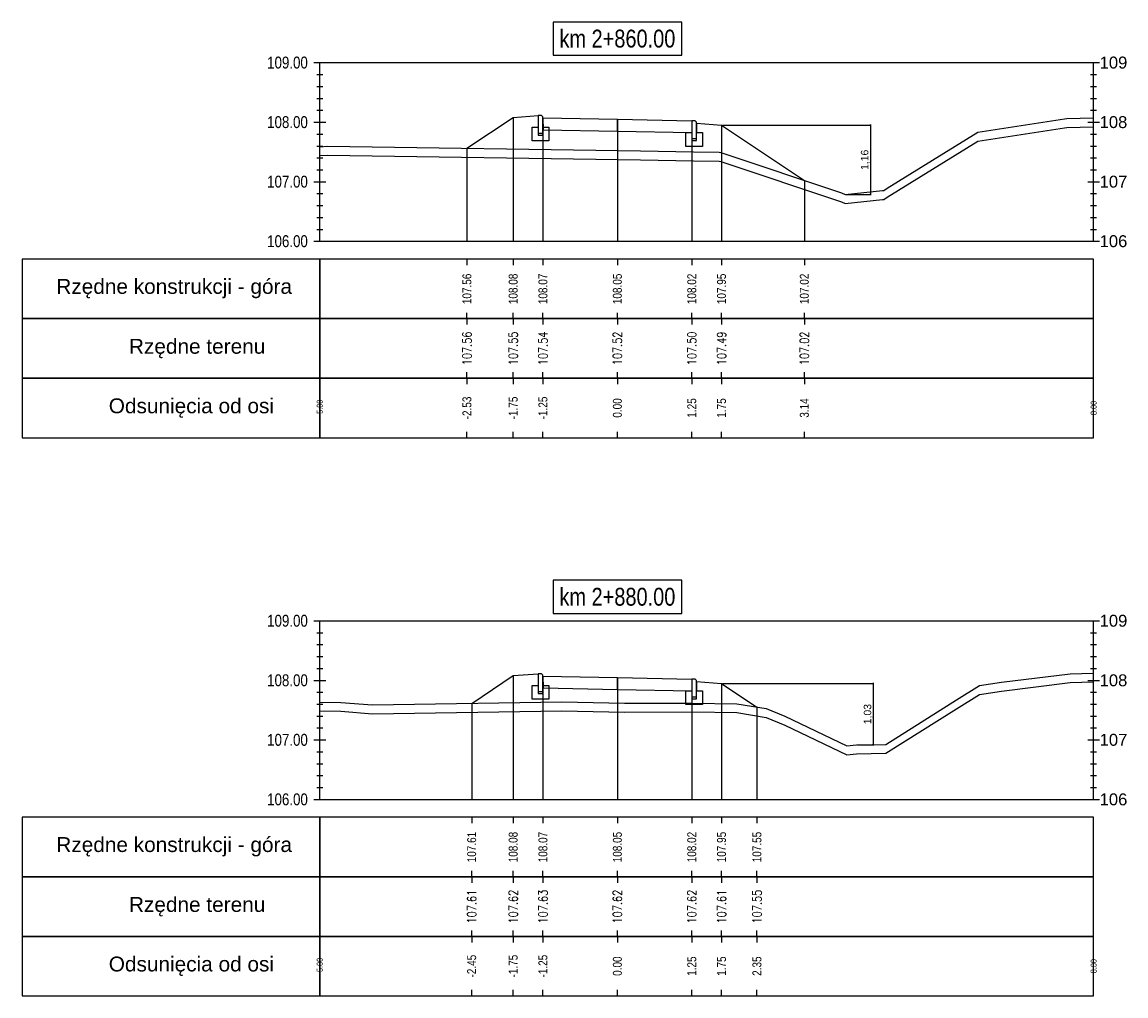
# Model space of a CAD drawing. Extents: x 7537626 to 7538805, y 5722894 to 5725486.
# Tile 47 of 90: x 7538345 to 7538363, y 5725395 to 5725411. Entities that reach past the tile are written whole.
import ezdxf

# ---------------------------------------------------------------- set-up
doc = ezdxf.new("R2010")
doc.units = 0
doc.header["$PDMODE"] = 35
doc.header["$PDSIZE"] = 0.3
for name, color, linetype in [('C-DROGI-PROFILE', 7, 'Continuous'), ('C-DROGI-PROFILE-ETYKIETY', 7, 'Continuous'), ('C-DROGI-PRZEKROJE-ETYKIETY', 7, 'Continuous'), ('C-POPRZECZKA-przekrój', 2, 'Continuous'), ('C-POPRZECZKA-widok', 1, 'Continuous')]:
    doc.layers.add(name, color=color, linetype=linetype)
for name, color, linetype, true_color in [('C-humus', 7, 'Continuous', 0x003df5), ('C-Teren', 7, 'Continuous', 0x005716), ('poprzeczki', 7, 'Continuous', 0x0000d6)]:
    doc.layers.add(name, color=color, linetype=linetype, true_color=true_color)
doc.styles.add('2mm08', font='arial.ttf', dxfattribs={"width": 0.8})
doc.styles.add('opis_50', font='arial.ttf', dxfattribs={"height": 0.125})
doc.styles.get("Standard").update_dxf_attribs({"font": 'arial.ttf'})
doc.dimstyles.new('OPIS_50', dxfattribs={"dimscale": 0.5, "dimtxt": 0.125, "dimasz": 0.25, "dimexe": 0.1, "dimexo": 0.15, "dimgap": 0.1, "dimtad": 1, "dimzin": 0, "dimtxsty": 'opis_50', "dimblk": 'ARCHTICK', "dimcen": 0.15, "dimdle": 0.1, "dimaunit": 2, "dimadec": 4, "dimazin": 0, "dimtfac": 1, "dimtmove": 0, "dimatfit": 3, "dimfxl": 1, "dimarcsym": 0})

# ---------------------------------------------------------------- blocks, each defined once
blk = doc.blocks.new('_ArchTick')
at = {"color": 0, "linetype": 'ByBlock', "const_width": 0.15}
blk.add_lwpolyline([(-0.5, -0.5), (0.5, 0.5)], dxfattribs=at)
blk = doc.blocks.new('*D141')
at = {"layer": 'Defpoints', "color": 0, "transparency": 16777216}
for p in [(7538356.328, 5725409.289), (7538358.402, 5725408.124), (7538358.828, 5725408.124)]:
    blk.add_point(p, dxfattribs=at)
at = {"layer": 'poprzeczki', "color": 0, "lineweight": -2, "transparency": 16777216}
for p, q in [((7538356.343, 5725409.289), (7538358.838, 5725409.289)), ((7538358.828, 5725409.299), (7538358.828, 5725408.114)), ((7538358.417, 5725408.124), (7538358.838, 5725408.124))]:
    blk.add_line(p, q, dxfattribs=at)
at = {"layer": 'poprzeczki', "color": 0, "lineweight": -2, "transparency": 16777216, "xscale": 0.025, "yscale": 0.025, "zscale": 0.025}
for p, rotation in [((7538358.828, 5725409.289), 90), ((7538358.828, 5725408.124), 270)]:
    blk.add_blockref('_ArchTick', p, dxfattribs=dict(at, rotation=rotation))
at = {"layer": 'poprzeczki', "color": 0, "transparency": 16777216, "insert": (7538358.742, 5725408.707), "char_height": 0.125, "attachment_point": 5, "rotation": 90, "style": 'opis_50'}
blk.add_mtext('1,16', dxfattribs=at)
blk = doc.blocks.new('*D142')
at = {"layer": 'Defpoints', "color": 0, "transparency": 16777216}
for p in [(7538356.328, 5725399.913), (7538358.596, 5725398.882), (7538358.876, 5725398.882)]:
    blk.add_point(p, dxfattribs=at)
at = {"layer": 'poprzeczki', "color": 0, "lineweight": -2, "transparency": 16777216}
for p, q in [((7538356.343, 5725399.913), (7538358.886, 5725399.913)), ((7538358.876, 5725399.923), (7538358.876, 5725398.872)), ((7538358.611, 5725398.882), (7538358.886, 5725398.882))]:
    blk.add_line(p, q, dxfattribs=at)
at = {"layer": 'poprzeczki', "color": 0, "lineweight": -2, "transparency": 16777216, "xscale": 0.025, "yscale": 0.025, "zscale": 0.025}
for p, rotation in [((7538358.876, 5725399.913), 90), ((7538358.876, 5725398.882), 270)]:
    blk.add_blockref('_ArchTick', p, dxfattribs=dict(at, rotation=rotation))
at = {"layer": 'poprzeczki', "color": 0, "transparency": 16777216, "insert": (7538358.791, 5725399.397), "char_height": 0.125, "attachment_point": 5, "rotation": 90, "style": 'opis_50'}
blk.add_mtext('1,03', dxfattribs=at)

msp = doc.modelspace()

# ---------------------------------------------------------------- linework, layer by layer
at = {"layer": 'C-DROGI-PROFILE', "color": 7, "linetype": 'Continuous', "lineweight": -3}
for p, q in [((7538352.051, 5725407.039), (7538352.051, 5725406.939)), ((7538352.828, 5725407.039), (7538352.828, 5725406.939)), ((7538353.328, 5725407.039), (7538353.328, 5725406.939)), ((7538354.578, 5725407.039), (7538354.578, 5725406.939)), ((7538355.828, 5725407.039), (7538355.828, 5725406.939)), ((7538356.328, 5725407.039), (7538356.328, 5725406.939)), ((7538357.719, 5725407.039), (7538357.719, 5725406.939)), ((7538352.051, 5725406.039), (7538352.051, 5725406.139)), ((7538352.828, 5725406.039), (7538352.828, 5725406.139)), ((7538353.328, 5725406.039), (7538353.328, 5725406.139)), ((7538354.578, 5725406.039), (7538354.578, 5725406.139)), ((7538355.828, 5725406.039), (7538355.828, 5725406.139)), ((7538356.328, 5725406.039), (7538356.328, 5725406.139)), ((7538357.719, 5725406.039), (7538357.719, 5725406.139)), ((7538352.051, 5725406.039), (7538352.051, 5725405.939)), ((7538352.828, 5725406.039), (7538352.828, 5725405.939)), ((7538353.328, 5725406.039), (7538353.328, 5725405.939)), ((7538354.578, 5725406.039), (7538354.578, 5725405.939)), ((7538355.828, 5725406.039), (7538355.828, 5725405.939)), ((7538356.328, 5725406.039), (7538356.328, 5725405.939)), ((7538357.719, 5725406.039), (7538357.719, 5725405.939)), ((7538352.051, 5725405.039), (7538352.051, 5725405.139)), ((7538352.051, 5725405.039), (7538352.051, 5725404.939)), ((7538352.828, 5725405.039), (7538352.828, 5725405.139)), ((7538352.828, 5725405.039), (7538352.828, 5725404.939)), ((7538353.328, 5725405.039), (7538353.328, 5725405.139)), ((7538353.328, 5725405.039), (7538353.328, 5725404.939)), ((7538354.578, 5725405.039), (7538354.578, 5725405.139)), ((7538354.578, 5725405.039), (7538354.578, 5725404.939)), ((7538355.828, 5725405.039), (7538355.828, 5725405.139)), ((7538355.828, 5725405.039), (7538355.828, 5725404.939)), ((7538356.328, 5725405.039), (7538356.328, 5725405.139)), ((7538356.328, 5725405.039), (7538356.328, 5725404.939)), ((7538357.719, 5725405.039), (7538357.719, 5725405.139)), ((7538357.719, 5725405.039), (7538357.719, 5725404.939)), ((7538352.051, 5725404.039), (7538352.051, 5725404.139)), ((7538352.828, 5725404.039), (7538352.828, 5725404.139)), ((7538353.328, 5725404.039), (7538353.328, 5725404.139)), ((7538354.578, 5725404.039), (7538354.578, 5725404.139)), ((7538355.828, 5725404.039), (7538355.828, 5725404.139)), ((7538356.328, 5725404.039), (7538356.328, 5725404.139)), ((7538357.719, 5725404.039), (7538357.719, 5725404.139)), ((7538352.131, 5725397.664), (7538352.131, 5725397.564)), ((7538352.828, 5725397.664), (7538352.828, 5725397.564)), ((7538353.328, 5725397.664), (7538353.328, 5725397.564)), ((7538354.578, 5725397.664), (7538354.578, 5725397.564)), ((7538355.828, 5725397.664), (7538355.828, 5725397.564)), ((7538356.328, 5725397.664), (7538356.328, 5725397.564)), ((7538356.923, 5725397.664), (7538356.923, 5725397.564)), ((7538352.131, 5725396.664), (7538352.131, 5725396.764)), ((7538352.131, 5725396.664), (7538352.131, 5725396.564)), ((7538352.828, 5725396.664), (7538352.828, 5725396.764)), ((7538352.828, 5725396.664), (7538352.828, 5725396.564)), ((7538353.328, 5725396.664), (7538353.328, 5725396.764)), ((7538353.328, 5725396.664), (7538353.328, 5725396.564)), ((7538354.578, 5725396.664), (7538354.578, 5725396.764)), ((7538354.578, 5725396.664), (7538354.578, 5725396.564)), ((7538355.828, 5725396.664), (7538355.828, 5725396.764)), ((7538355.828, 5725396.664), (7538355.828, 5725396.564)), ((7538356.328, 5725396.664), (7538356.328, 5725396.764)), ((7538356.328, 5725396.664), (7538356.328, 5725396.564)), ((7538356.923, 5725396.664), (7538356.923, 5725396.764)), ((7538356.923, 5725396.664), (7538356.923, 5725396.564)), ((7538352.131, 5725395.664), (7538352.131, 5725395.764)), ((7538352.828, 5725395.664), (7538352.828, 5725395.764)), ((7538353.328, 5725395.664), (7538353.328, 5725395.764)), ((7538354.578, 5725395.664), (7538354.578, 5725395.764)), ((7538355.828, 5725395.664), (7538355.828, 5725395.764)), ((7538356.328, 5725395.664), (7538356.328, 5725395.764)), ((7538356.923, 5725395.664), (7538356.923, 5725395.764)), ((7538352.131, 5725395.664), (7538352.131, 5725395.564)), ((7538352.828, 5725395.664), (7538352.828, 5725395.564)), ((7538353.328, 5725395.664), (7538353.328, 5725395.564)), ((7538354.578, 5725395.664), (7538354.578, 5725395.564)), ((7538355.828, 5725395.664), (7538355.828, 5725395.564)), ((7538356.328, 5725395.664), (7538356.328, 5725395.564)), ((7538356.923, 5725395.664), (7538356.923, 5725395.564)), ((7538352.131, 5725394.664), (7538352.131, 5725394.764)), ((7538352.828, 5725394.664), (7538352.828, 5725394.764)), ((7538353.328, 5725394.664), (7538353.328, 5725394.764)), ((7538354.578, 5725394.664), (7538354.578, 5725394.764)), ((7538355.828, 5725394.664), (7538355.828, 5725394.764)), ((7538356.328, 5725394.664), (7538356.328, 5725394.764)), ((7538356.923, 5725394.664), (7538356.923, 5725394.764))]:
    msp.add_line(p, q, dxfattribs=at)
at = {"layer": 'C-DROGI-PROFILE', "color": 1, "linetype": 'Continuous', "lineweight": -3}
for points in [[(7538349.578, 5725406.039), (7538349.578, 5725407.039), (7538344.578, 5725407.039), (7538344.578, 5725406.039)], [(7538349.578, 5725406.039), (7538362.578, 5725406.039), (7538362.578, 5725407.039), (7538349.578, 5725407.039)], [(7538349.578, 5725405.039), (7538349.578, 5725406.039), (7538344.578, 5725406.039), (7538344.578, 5725405.039)], [(7538349.578, 5725405.039), (7538362.578, 5725405.039), (7538362.578, 5725406.039), (7538349.578, 5725406.039)], [(7538349.578, 5725404.039), (7538349.578, 5725405.039), (7538344.578, 5725405.039), (7538344.578, 5725404.039)], [(7538349.578, 5725404.039), (7538362.578, 5725404.039), (7538362.578, 5725405.039), (7538349.578, 5725405.039)], [(7538349.578, 5725396.664), (7538349.578, 5725397.664), (7538344.578, 5725397.664), (7538344.578, 5725396.664)], [(7538349.578, 5725396.664), (7538362.578, 5725396.664), (7538362.578, 5725397.664), (7538349.578, 5725397.664)], [(7538349.578, 5725395.664), (7538349.578, 5725396.664), (7538344.578, 5725396.664), (7538344.578, 5725395.664)], [(7538349.578, 5725395.664), (7538362.578, 5725395.664), (7538362.578, 5725396.664), (7538349.578, 5725396.664)], [(7538349.578, 5725394.664), (7538349.578, 5725395.664), (7538344.578, 5725395.664), (7538344.578, 5725394.664)], [(7538349.578, 5725394.664), (7538362.578, 5725394.664), (7538362.578, 5725395.664), (7538349.578, 5725395.664)]]:
    msp.add_3dface(points, dxfattribs=at)
at = {"layer": 'C-DROGI-PRZEKROJE-ETYKIETY', "color": 1, "linetype": 'Continuous', "lineweight": -3}
for p, q in [((7538352.828, 5725409.419), (7538352.828, 5725407.339)), ((7538353.328, 5725409.413), (7538353.328, 5725407.339)), ((7538354.578, 5725409.388), (7538354.578, 5725407.339)), ((7538355.828, 5725409.363), (7538355.828, 5725407.339)), ((7538356.328, 5725409.289), (7538356.328, 5725407.339)), ((7538352.051, 5725408.901), (7538352.051, 5725407.339)), ((7538357.719, 5725408.361), (7538357.719, 5725407.339)), ((7538352.828, 5725400.043), (7538352.828, 5725397.964)), ((7538353.328, 5725400.036), (7538353.328, 5725397.964)), ((7538354.578, 5725400.011), (7538354.578, 5725397.964)), ((7538355.828, 5725399.986), (7538355.828, 5725397.964)), ((7538356.328, 5725399.913), (7538356.328, 5725397.964)), ((7538352.131, 5725399.578), (7538352.131, 5725397.964)), ((7538356.923, 5725399.516), (7538356.923, 5725397.964))]:
    msp.add_line(p, q, dxfattribs=at)
at = {"layer": 'C-humus'}
for p, q in [((7538360.634, 5725409.022), (7538362.091, 5725409.246)), ((7538362.091, 5725409.246), (7538362.13, 5725409.251)), ((7538362.13, 5725409.251), (7538362.578, 5725409.263)), ((7538359.111, 5725408.078), (7538360.634, 5725409.022)), ((7538349.578, 5725408.777), (7538349.707, 5725408.786)), ((7538349.707, 5725408.786), (7538354.968, 5725408.707)), ((7538354.968, 5725408.707), (7538355.854, 5725408.69)), ((7538355.854, 5725408.69), (7538356.29, 5725408.684)), ((7538356.29, 5725408.684), (7538356.317, 5725408.679)), ((7538356.317, 5725408.679), (7538358.341, 5725408.004)), ((7538358.341, 5725408.004), (7538358.402, 5725407.974)), ((7538358.402, 5725407.974), (7538359.031, 5725408.042)), ((7538359.031, 5725408.042), (7538359.054, 5725408.043)), ((7538359.054, 5725408.043), (7538359.111, 5725408.078)), ((7538361.033, 5725399.784), (7538362.184, 5725399.926)), ((7538362.184, 5725399.926), (7538362.578, 5725399.937)), ((7538360.277, 5725399.488), (7538360.663, 5725399.727)), ((7538360.663, 5725399.727), (7538361.033, 5725399.784)), ((7538349.578, 5725399.45), (7538349.931, 5725399.444)), ((7538349.931, 5725399.444), (7538350.463, 5725399.403)), ((7538350.463, 5725399.403), (7538353.643, 5725399.451)), ((7538353.643, 5725399.451), (7538354.698, 5725399.431)), ((7538354.698, 5725399.431), (7538355.841, 5725399.433)), ((7538355.841, 5725399.433), (7538356.583, 5725399.422)), ((7538356.583, 5725399.422), (7538357.078, 5725399.34)), ((7538359.085, 5725398.739), (7538360.277, 5725399.488)), ((7538357.078, 5725399.34), (7538357.393, 5725399.212)), ((7538357.393, 5725399.212), (7538358.434, 5725398.714)), ((7538358.434, 5725398.714), (7538358.596, 5725398.732)), ((7538358.596, 5725398.732), (7538359.085, 5725398.739))]:
    msp.add_line(p, q, dxfattribs=at)
at = {"layer": 'C-POPRZECZKA-przekrój', "color": 2, "linetype": 'Continuous', "lineweight": -3}
for p, q in [((7538352.828, 5725409.419), (7538353.248, 5725409.453)), ((7538353.288, 5725409.453), (7538353.248, 5725409.453)), ((7538353.248, 5725409.453), (7538353.248, 5725409.123)), ((7538353.293, 5725409.452), (7538353.288, 5725409.453)), ((7538353.302, 5725409.45), (7538353.293, 5725409.452)), ((7538353.31, 5725409.446), (7538353.302, 5725409.45)), ((7538353.316, 5725409.441), (7538353.31, 5725409.446)), ((7538353.32, 5725409.436), (7538353.316, 5725409.441)), ((7538353.325, 5725409.428), (7538353.32, 5725409.436)), ((7538352.051, 5725408.901), (7538352.828, 5725409.419)), ((7538353.148, 5725409.023), (7538353.148, 5725409.253)), ((7538353.148, 5725409.253), (7538353.248, 5725409.253)), ((7538353.248, 5725409.253), (7538353.248, 5725409.153)), ((7538353.327, 5725409.42), (7538353.325, 5725409.428)), ((7538353.328, 5725409.413), (7538353.327, 5725409.42)), ((7538353.328, 5725409.413), (7538354.578, 5725409.388)), ((7538353.328, 5725409.413), (7538353.329, 5725409.213)), ((7538353.328, 5725409.123), (7538353.328, 5725409.413)), ((7538353.328, 5725409.413), (7538353.328, 5725409.253)), ((7538353.328, 5725409.253), (7538353.428, 5725409.253)), ((7538353.428, 5725409.253), (7538353.428, 5725409.023)), ((7538354.578, 5725409.188), (7538354.578, 5725409.388)), ((7538354.578, 5725409.388), (7538355.828, 5725409.363)), ((7538355.828, 5725409.363), (7538355.827, 5725409.163)), ((7538355.868, 5725409.363), (7538355.828, 5725409.363)), ((7538355.828, 5725409.363), (7538355.828, 5725409.033)), ((7538355.873, 5725409.362), (7538355.868, 5725409.363)), ((7538355.882, 5725409.36), (7538355.873, 5725409.362)), ((7538355.89, 5725409.356), (7538355.882, 5725409.36)), ((7538355.896, 5725409.351), (7538355.89, 5725409.356)), ((7538355.9, 5725409.346), (7538355.896, 5725409.351)), ((7538355.905, 5725409.338), (7538355.9, 5725409.346)), ((7538355.907, 5725409.33), (7538355.905, 5725409.338)), ((7538355.908, 5725409.323), (7538355.907, 5725409.33)), ((7538355.908, 5725409.033), (7538355.908, 5725409.323)), ((7538355.908, 5725409.323), (7538355.908, 5725409.163)), ((7538355.908, 5725409.323), (7538356.328, 5725409.289)), ((7538356.328, 5725409.289), (7538357.719, 5725408.361)), ((7538353.248, 5725409.153), (7538353.328, 5725409.153)), ((7538353.248, 5725409.123), (7538353.328, 5725409.123)), ((7538353.329, 5725409.213), (7538354.578, 5725409.188)), ((7538354.578, 5725409.188), (7538355.827, 5725409.163)), ((7538355.728, 5725408.933), (7538355.728, 5725409.163)), ((7538355.728, 5725409.163), (7538355.828, 5725409.163)), ((7538355.828, 5725409.163), (7538355.828, 5725409.063)), ((7538355.828, 5725409.063), (7538355.908, 5725409.063)), ((7538355.908, 5725409.163), (7538356.008, 5725409.163)), ((7538356.008, 5725409.163), (7538356.008, 5725408.933)), ((7538353.428, 5725409.023), (7538353.148, 5725409.023)), ((7538356.008, 5725408.933), (7538355.728, 5725408.933)), ((7538355.828, 5725409.033), (7538355.908, 5725409.033)), ((7538352.131, 5725399.578), (7538352.828, 5725400.043)), ((7538352.828, 5725400.043), (7538353.248, 5725400.076)), ((7538353.288, 5725400.076), (7538353.248, 5725400.076)), ((7538353.248, 5725400.076), (7538353.248, 5725399.746)), ((7538353.293, 5725400.076), (7538353.288, 5725400.076)), ((7538353.302, 5725400.074), (7538353.293, 5725400.076)), ((7538353.31, 5725400.069), (7538353.302, 5725400.074)), ((7538353.316, 5725400.065), (7538353.31, 5725400.069)), ((7538353.32, 5725400.059), (7538353.316, 5725400.065)), ((7538353.325, 5725400.052), (7538353.32, 5725400.059)), ((7538353.327, 5725400.044), (7538353.325, 5725400.052)), ((7538353.328, 5725400.036), (7538353.327, 5725400.044)), ((7538353.328, 5725400.036), (7538354.578, 5725400.011)), ((7538353.328, 5725400.036), (7538353.329, 5725399.836)), ((7538353.328, 5725399.746), (7538353.328, 5725400.036)), ((7538353.328, 5725400.036), (7538353.328, 5725399.876)), ((7538354.578, 5725399.811), (7538354.578, 5725400.011)), ((7538354.578, 5725400.011), (7538355.828, 5725399.986)), ((7538355.828, 5725399.986), (7538355.827, 5725399.786)), ((7538355.868, 5725399.986), (7538355.828, 5725399.986)), ((7538355.828, 5725399.986), (7538355.828, 5725399.656)), ((7538355.873, 5725399.986), (7538355.868, 5725399.986)), ((7538355.882, 5725399.984), (7538355.873, 5725399.986)), ((7538355.89, 5725399.979), (7538355.882, 5725399.984)), ((7538355.896, 5725399.975), (7538355.89, 5725399.979)), ((7538355.9, 5725399.969), (7538355.896, 5725399.975)), ((7538353.148, 5725399.646), (7538353.148, 5725399.876)), ((7538353.148, 5725399.876), (7538353.248, 5725399.876)), ((7538353.248, 5725399.876), (7538353.248, 5725399.776)), ((7538353.328, 5725399.876), (7538353.428, 5725399.876)), ((7538353.329, 5725399.836), (7538354.578, 5725399.811)), ((7538353.428, 5725399.876), (7538353.428, 5725399.646)), ((7538354.578, 5725399.811), (7538355.827, 5725399.786)), ((7538355.905, 5725399.962), (7538355.9, 5725399.969)), ((7538355.907, 5725399.954), (7538355.905, 5725399.962)), ((7538355.908, 5725399.946), (7538355.907, 5725399.954)), ((7538355.908, 5725399.656), (7538355.908, 5725399.946)), ((7538355.908, 5725399.946), (7538355.908, 5725399.786)), ((7538355.908, 5725399.946), (7538356.328, 5725399.913)), ((7538356.328, 5725399.913), (7538356.923, 5725399.516)), ((7538353.428, 5725399.646), (7538353.148, 5725399.646)), ((7538353.248, 5725399.776), (7538353.328, 5725399.776)), ((7538353.248, 5725399.746), (7538353.328, 5725399.746)), ((7538355.728, 5725399.556), (7538355.728, 5725399.786)), ((7538355.728, 5725399.786), (7538355.828, 5725399.786)), ((7538355.828, 5725399.786), (7538355.828, 5725399.686)), ((7538355.828, 5725399.686), (7538355.908, 5725399.686)), ((7538355.828, 5725399.656), (7538355.908, 5725399.656)), ((7538355.908, 5725399.786), (7538356.008, 5725399.786)), ((7538356.008, 5725399.786), (7538356.008, 5725399.556)), ((7538356.008, 5725399.556), (7538355.728, 5725399.556))]:
    msp.add_line(p, q, dxfattribs=at)
at = {"layer": 'C-POPRZECZKA-widok', "color": 1, "linetype": 'Continuous', "lineweight": -3}
for p, q in [((7538349.478, 5725410.339), (7538362.678, 5725410.339)), ((7538349.578, 5725407.339), (7538349.578, 5725410.339)), ((7538362.578, 5725407.339), (7538362.578, 5725410.339)), ((7538349.528, 5725410.139), (7538349.628, 5725410.139)), ((7538362.528, 5725410.139), (7538362.628, 5725410.139)), ((7538349.528, 5725409.939), (7538349.628, 5725409.939)), ((7538362.528, 5725409.939), (7538362.628, 5725409.939)), ((7538349.528, 5725409.739), (7538349.628, 5725409.739)), ((7538362.528, 5725409.739), (7538362.628, 5725409.739)), ((7538349.528, 5725409.539), (7538349.628, 5725409.539)), ((7538362.528, 5725409.539), (7538362.628, 5725409.539)), ((7538349.478, 5725409.339), (7538349.678, 5725409.339)), ((7538349.528, 5725409.339), (7538349.628, 5725409.339)), ((7538362.478, 5725409.339), (7538362.678, 5725409.339)), ((7538362.528, 5725409.339), (7538362.628, 5725409.339)), ((7538349.528, 5725409.139), (7538349.628, 5725409.139)), ((7538362.528, 5725409.139), (7538362.628, 5725409.139)), ((7538349.528, 5725408.939), (7538349.628, 5725408.939)), ((7538362.528, 5725408.939), (7538362.628, 5725408.939)), ((7538349.528, 5725408.739), (7538349.628, 5725408.739)), ((7538362.528, 5725408.739), (7538362.628, 5725408.739)), ((7538349.528, 5725408.539), (7538349.628, 5725408.539)), ((7538362.528, 5725408.539), (7538362.628, 5725408.539)), ((7538349.478, 5725408.339), (7538349.678, 5725408.339)), ((7538349.528, 5725408.339), (7538349.628, 5725408.339)), ((7538362.478, 5725408.339), (7538362.678, 5725408.339)), ((7538362.528, 5725408.339), (7538362.628, 5725408.339)), ((7538349.528, 5725408.139), (7538349.628, 5725408.139)), ((7538362.528, 5725408.139), (7538362.628, 5725408.139)), ((7538349.528, 5725407.939), (7538349.628, 5725407.939)), ((7538362.528, 5725407.939), (7538362.628, 5725407.939)), ((7538349.528, 5725407.739), (7538349.628, 5725407.739)), ((7538362.528, 5725407.739), (7538362.628, 5725407.739)), ((7538349.528, 5725407.539), (7538349.628, 5725407.539)), ((7538362.528, 5725407.539), (7538362.628, 5725407.539)), ((7538349.478, 5725407.339), (7538362.678, 5725407.339)), ((7538349.478, 5725400.964), (7538362.678, 5725400.964)), ((7538349.578, 5725397.964), (7538349.578, 5725400.964)), ((7538362.578, 5725397.964), (7538362.578, 5725400.964)), ((7538349.528, 5725400.764), (7538349.628, 5725400.764)), ((7538362.528, 5725400.764), (7538362.628, 5725400.764)), ((7538349.528, 5725400.564), (7538349.628, 5725400.564)), ((7538362.528, 5725400.564), (7538362.628, 5725400.564)), ((7538349.528, 5725400.364), (7538349.628, 5725400.364)), ((7538362.528, 5725400.364), (7538362.628, 5725400.364)), ((7538349.528, 5725400.164), (7538349.628, 5725400.164)), ((7538362.528, 5725400.164), (7538362.628, 5725400.164)), ((7538349.478, 5725399.964), (7538349.678, 5725399.964)), ((7538349.528, 5725399.964), (7538349.628, 5725399.964)), ((7538362.478, 5725399.964), (7538362.678, 5725399.964)), ((7538362.528, 5725399.964), (7538362.628, 5725399.964)), ((7538349.528, 5725399.764), (7538349.628, 5725399.764)), ((7538362.528, 5725399.764), (7538362.628, 5725399.764)), ((7538349.528, 5725399.564), (7538349.628, 5725399.564)), ((7538362.528, 5725399.564), (7538362.628, 5725399.564)), ((7538349.528, 5725399.364), (7538349.628, 5725399.364)), ((7538362.528, 5725399.364), (7538362.628, 5725399.364)), ((7538349.528, 5725399.164), (7538349.628, 5725399.164)), ((7538362.528, 5725399.164), (7538362.628, 5725399.164)), ((7538349.478, 5725398.964), (7538349.678, 5725398.964)), ((7538349.528, 5725398.964), (7538349.628, 5725398.964)), ((7538362.478, 5725398.964), (7538362.678, 5725398.964)), ((7538362.528, 5725398.964), (7538362.628, 5725398.964)), ((7538349.528, 5725398.764), (7538349.628, 5725398.764)), ((7538362.528, 5725398.764), (7538362.628, 5725398.764)), ((7538349.528, 5725398.564), (7538349.628, 5725398.564)), ((7538362.528, 5725398.564), (7538362.628, 5725398.564)), ((7538349.528, 5725398.364), (7538349.628, 5725398.364)), ((7538362.528, 5725398.364), (7538362.628, 5725398.364)), ((7538349.528, 5725398.164), (7538349.628, 5725398.164)), ((7538362.528, 5725398.164), (7538362.628, 5725398.164)), ((7538349.478, 5725397.964), (7538362.678, 5725397.964))]:
    msp.add_line(p, q, dxfattribs=at)
at = {"layer": 'C-POPRZECZKA-widok', "color": 3, "linetype": 'Continuous', "lineweight": -3}
for points in [[(7538353.498, 5725410.464), (7538355.658, 5725410.464), (7538355.658, 5725411.02), (7538353.498, 5725411.02)], [(7538353.498, 5725401.089), (7538355.658, 5725401.089), (7538355.658, 5725401.645), (7538353.498, 5725401.645)]]:
    msp.add_3dface(points, dxfattribs=at)
at = {"layer": 'C-Teren'}
for p, q in [((7538360.634, 5725409.172), (7538362.091, 5725409.396)), ((7538362.091, 5725409.396), (7538362.13, 5725409.401)), ((7538362.13, 5725409.401), (7538362.578, 5725409.413)), ((7538359.111, 5725408.228), (7538360.634, 5725409.172)), ((7538349.578, 5725408.927), (7538349.707, 5725408.936)), ((7538349.707, 5725408.936), (7538354.968, 5725408.857)), ((7538354.968, 5725408.857), (7538355.854, 5725408.84)), ((7538355.854, 5725408.84), (7538356.29, 5725408.834)), ((7538356.29, 5725408.834), (7538356.317, 5725408.829)), ((7538356.317, 5725408.829), (7538358.341, 5725408.154)), ((7538358.341, 5725408.154), (7538358.402, 5725408.124)), ((7538358.402, 5725408.124), (7538359.031, 5725408.192)), ((7538359.031, 5725408.192), (7538359.054, 5725408.193)), ((7538359.054, 5725408.193), (7538359.111, 5725408.228)), ((7538361.033, 5725399.934), (7538362.184, 5725400.076)), ((7538362.184, 5725400.076), (7538362.578, 5725400.087)), ((7538360.277, 5725399.638), (7538360.663, 5725399.877)), ((7538360.663, 5725399.877), (7538361.033, 5725399.934)), ((7538350.463, 5725399.553), (7538353.643, 5725399.601)), ((7538353.643, 5725399.601), (7538354.698, 5725399.581)), ((7538359.085, 5725398.889), (7538360.277, 5725399.638)), ((7538349.578, 5725399.6), (7538349.931, 5725399.594)), ((7538349.931, 5725399.594), (7538350.463, 5725399.553)), ((7538354.698, 5725399.581), (7538355.841, 5725399.583)), ((7538355.841, 5725399.583), (7538356.583, 5725399.572)), ((7538356.583, 5725399.572), (7538357.078, 5725399.49)), ((7538357.078, 5725399.49), (7538357.393, 5725399.362)), ((7538357.393, 5725399.362), (7538358.434, 5725398.864)), ((7538358.434, 5725398.864), (7538358.596, 5725398.882)), ((7538358.596, 5725398.882), (7538359.085, 5725398.889))]:
    msp.add_line(p, q, dxfattribs=at)

# ---------------------------------------------------------------- texts
at = {"layer": 'C-DROGI-PROFILE', "color": 2}
for s, p in [('Rzędne konstrukcji - góra', (7538345.153, 5725406.456)), ('Rzędne terenu', (7538346.373, 5725405.45)), ('Odsunięcia od osi', (7538346.034, 5725404.45)), ('Rzędne konstrukcji - góra', (7538345.153, 5725397.081)), ('Rzędne terenu', (7538346.373, 5725396.075)), ('Odsunięcia od osi', (7538346.034, 5725395.075))]:
    msp.add_text(s, height=0.25, dxfattribs=at).set_placement(p)
at = {"layer": 'C-DROGI-PROFILE-ETYKIETY', "color": 1, "linetype": 'Continuous', "lineweight": -3, "char_height": 0.15, "attachment_point": 5, "rotation": 90, "style": '2mm08'}
for s, insert in [('107.56', (7538352.051, 5725406.539)), ('108.08', (7538352.828, 5725406.539)), ('108.07', (7538353.328, 5725406.539)), ('108.05', (7538354.578, 5725406.539)), ('108.02', (7538355.828, 5725406.539)), ('107.95', (7538356.328, 5725406.539)), ('107.02', (7538357.719, 5725406.539)), ('{\\Fsimplex.shx|c238;107.56}', (7538352.051, 5725405.539)), ('{\\Fsimplex.shx|c238;107.55}', (7538352.828, 5725405.539)), ('{\\Fsimplex.shx|c238;107.54}', (7538353.328, 5725405.539)), ('{\\Fsimplex.shx|c238;107.52}', (7538354.578, 5725405.539)), ('{\\Fsimplex.shx|c238;107.50}', (7538355.828, 5725405.539)), ('{\\Fsimplex.shx|c238;107.49}', (7538356.328, 5725405.539)), ('{\\Fsimplex.shx|c238;107.02}', (7538357.719, 5725405.539)), ('-2.53', (7538352.051, 5725404.539)), ('-1.75', (7538352.828, 5725404.539)), ('-1.25', (7538353.328, 5725404.539)), ('0.00', (7538354.578, 5725404.539)), ('1.25', (7538355.828, 5725404.539)), ('1.75', (7538356.328, 5725404.539)), ('3.14', (7538357.719, 5725404.539)), ('107.61', (7538352.131, 5725397.164)), ('108.08', (7538352.828, 5725397.164)), ('108.07', (7538353.328, 5725397.164)), ('108.05', (7538354.578, 5725397.164)), ('108.02', (7538355.828, 5725397.164)), ('107.95', (7538356.328, 5725397.164)), ('107.55', (7538356.923, 5725397.164)), ('{\\Fsimplex.shx|c238;107.61}', (7538352.131, 5725396.164)), ('{\\Fsimplex.shx|c238;107.62}', (7538352.828, 5725396.164)), ('{\\Fsimplex.shx|c238;107.63}', (7538353.328, 5725396.164)), ('{\\Fsimplex.shx|c238;107.62}', (7538354.578, 5725396.164)), ('{\\Fsimplex.shx|c238;107.62}', (7538355.828, 5725396.164)), ('{\\Fsimplex.shx|c238;107.61}', (7538356.328, 5725396.164)), ('{\\Fsimplex.shx|c238;107.55}', (7538356.923, 5725396.164)), ('-2.45', (7538352.131, 5725395.164)), ('-1.75', (7538352.828, 5725395.164)), ('-1.25', (7538353.328, 5725395.164)), ('0.00', (7538354.578, 5725395.164)), ('1.25', (7538355.828, 5725395.164)), ('1.75', (7538356.328, 5725395.164)), ('2.35', (7538356.923, 5725395.164))]:
    msp.add_mtext(s, dxfattribs=dict(at, insert=insert))
at = {"layer": 'C-DROGI-PROFILE-ETYKIETY', "color": 7, "linetype": 'Continuous', "lineweight": -3, "char_height": 0.1, "attachment_point": 5, "rotation": 90, "style": '2mm08'}
for s, insert in [('-5.00', (7538349.578, 5725404.539)), ('8.00', (7538362.578, 5725404.539)), ('-5.00', (7538349.578, 5725395.164)), ('8.00', (7538362.578, 5725395.164))]:
    msp.add_mtext(s, dxfattribs=dict(at, insert=insert))
at = {"layer": 'C-POPRZECZKA-widok', "color": 3, "linetype": 'Continuous', "lineweight": -3, "char_height": 0.3, "attachment_point": 8, "style": '2mm08'}
for s, insert in [('km 2+860.00', (7538354.578, 5725410.589)), ('km 2+880.00', (7538354.578, 5725401.214))]:
    msp.add_mtext(s, dxfattribs=dict(at, insert=insert))
at = {"layer": 'C-POPRZECZKA-widok', "color": 1, "linetype": 'Continuous', "lineweight": -3, "char_height": 0.2, "attachment_point": 6, "style": '2mm08'}
for s, insert in [('109.00', (7538349.378, 5725410.339)), ('108.00', (7538349.378, 5725409.339)), ('107.00', (7538349.378, 5725408.339)), ('106.00', (7538349.378, 5725407.339)), ('109.00', (7538349.378, 5725400.964)), ('108.00', (7538349.378, 5725399.964)), ('107.00', (7538349.378, 5725398.964)), ('106.00', (7538349.378, 5725397.964))]:
    msp.add_mtext(s, dxfattribs=dict(at, insert=insert))
at = {"layer": 'C-POPRZECZKA-widok', "color": 1, "linetype": 'Continuous', "lineweight": -3, "char_height": 0.2, "attachment_point": 4}
for s, insert in [('109', (7538362.678, 5725410.339)), ('108', (7538362.678, 5725409.339)), ('107', (7538362.678, 5725408.339)), ('106', (7538362.678, 5725407.339)), ('109', (7538362.678, 5725400.964)), ('108', (7538362.678, 5725399.964)), ('107', (7538362.678, 5725398.964)), ('106', (7538362.678, 5725397.964))]:
    msp.add_mtext(s, dxfattribs=dict(at, insert=insert))

# ---------------------------------------------------------------- dimensions: what is measured, and where the dimension line sits
at = {"layer": 'poprzeczki'}
for base, p1, p2, picture, middle in [((7538358.8275, 5725408.1244), (7538356.3278, 5725409.2892), (7538358.4024, 5725408.1244), '*D141', (7538358.7424, 5725408.7068)), ((7538358.876, 5725398.882), (7538356.328, 5725399.913), (7538358.596, 5725398.882), '*D142', (7538358.791, 5725399.397))]:
    dim = msp.add_linear_dim(base=base, p1=p1, p2=p2, angle=90, dimstyle='OPIS_50', override={"dimscale": 0.1}, dxfattribs=at)
    dim.commit()
    dim.dimension.update_dxf_attribs({"geometry": picture, "text_midpoint": middle})

doc.saveas('drawing.dxf')
